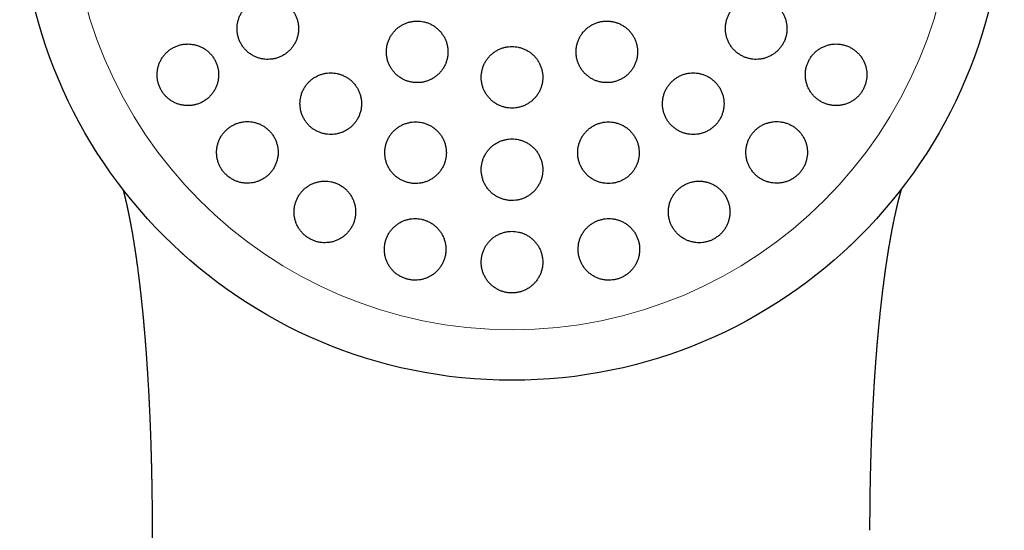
# Model space of a CAD drawing. Header units: millimetres. Extents: x 8 to 727, y 12 to 719.
# Tile 59 of 73: x 390 to 422, y 682 to 699. Entities that reach past the tile are written whole.
import ezdxf

# ---------------------------------------------------------------- set-up
doc = ezdxf.new("R2010")
doc.units = ezdxf.units.MM

msp = doc.modelspace()

# ---------------------------------------------------------------- linework, layer by layer
at = {"color": 7, "linetype": 'Continuous', "lineweight": 30}
for p, q in [((416.717, 691.537), (416.712, 691.532)), ((394.069, 682.33), (393.837, 549.458))]:
    msp.add_line(p, q, dxfattribs=at)
msp.add_circle((405.764, 703.199), 16, dxfattribs=at)
at = {"color": 252, "linetype": 'Continuous', "lineweight": 0}
msp.add_arc((405.764, 703.199), 14.361, 90, 0, dxfattribs=at)
at = {"color": 7, "linetype": 'Continuous', "lineweight": 30}
for points, knots in [([(397.828, 699.617), (397.79, 699.615), (397.715, 699.613), (397.603, 699.593), (397.494, 699.562), (397.39, 699.518), (397.291, 699.463), (397.199, 699.397), (397.115, 699.321), (397.04, 699.236), (396.975, 699.143), (396.921, 699.043), (396.879, 698.938), (396.848, 698.829), (396.831, 698.717), (396.826, 698.604), (396.833, 698.491), (396.854, 698.38), (396.887, 698.273), (396.931, 698.169), (396.987, 698.072), (397.053, 697.981), (397.128, 697.899), (397.213, 697.826), (397.305, 697.762), (397.403, 697.709), (397.507, 697.667), (397.615, 697.638), (397.726, 697.62), (397.838, 697.615), (397.95, 697.622), (398.061, 697.642), (398.169, 697.674), (398.272, 697.719), (398.371, 697.774), (398.462, 697.841), (398.546, 697.918), (398.62, 698.003), (398.684, 698.097), (398.738, 698.197), (398.779, 698.302), (398.809, 698.412), (398.825, 698.524), (398.83, 698.637), (398.821, 698.749), (398.8, 698.86), (398.766, 698.968), (398.721, 699.07), (398.665, 699.167), (398.598, 699.258), (398.522, 699.339), (398.437, 699.412), (398.345, 699.475), (398.246, 699.527), (398.142, 699.568), (398.036, 699.597), (397.931, 699.614), (397.862, 699.616), (397.828, 699.617)], [0, 0, 0, 0, 0.0180269, 0.0361116, 0.0541389, 0.0721641, 0.0902466, 0.1082718, 0.1263281, 0.1444421, 0.1624981, 0.1805215, 0.1986027, 0.2166255, 0.2345518, 0.2525358, 0.2704616, 0.2882701, 0.3061359, 0.3239442, 0.3416668, 0.3594461, 0.3771688, 0.3948743, 0.412636, 0.430342, 0.4481059, 0.4659261, 0.4836906, 0.501563, 0.5194919, 0.5373648, 0.555349, 0.5733902, 0.5913746, 0.6094252, 0.6275333, 0.6455836, 0.6636251, 0.6817244, 0.6997654, 0.717726, 0.7357443, 0.7537043, 0.7715482, 0.7894496, 0.8072931, 0.8250367, 0.8428371, 0.8605807, 0.8782837, 0.8960431, 0.9137465, 0.9314855, 0.9492806, 0.9670201, 0.98351, 1, 1, 1, 1]), ([(413.7, 699.617), (413.662, 699.615), (413.588, 699.613), (413.477, 699.593), (413.368, 699.562), (413.264, 699.519), (413.166, 699.464), (413.074, 699.399), (412.99, 699.324), (412.915, 699.24), (412.85, 699.148), (412.796, 699.05), (412.754, 698.946), (412.723, 698.839), (412.704, 698.728), (412.698, 698.617), (412.704, 698.505), (412.723, 698.395), (412.754, 698.287), (412.796, 698.183), (412.85, 698.085), (412.915, 697.993), (412.99, 697.909), (413.074, 697.834), (413.166, 697.769), (413.265, 697.714), (413.37, 697.671), (413.479, 697.639), (413.591, 697.62), (413.704, 697.615), (413.817, 697.622), (413.929, 697.641), (414.037, 697.673), (414.142, 697.717), (414.24, 697.773), (414.332, 697.839), (414.415, 697.915), (414.489, 697.999), (414.553, 698.092), (414.607, 698.19), (414.649, 698.294), (414.679, 698.402), (414.696, 698.512), (414.702, 698.624), (414.695, 698.735), (414.675, 698.846), (414.644, 698.953), (414.6, 699.056), (414.545, 699.154), (414.48, 699.246), (414.404, 699.329), (414.32, 699.404), (414.228, 699.469), (414.128, 699.523), (414.023, 699.565), (413.916, 699.595), (413.808, 699.613), (413.736, 699.616), (413.7, 699.617)], [0, 0, 0, 0, 0.01788, 0.035817, 0.053696, 0.071581, 0.089522, 0.107406, 0.125206, 0.143064, 0.160864, 0.178583, 0.196358, 0.214078, 0.231786, 0.24955, 0.267258, 0.28503, 0.302857, 0.320628, 0.338509, 0.356447, 0.374328, 0.392319, 0.410367, 0.428358, 0.44641, 0.46452, 0.482572, 0.50061, 0.518706, 0.536744, 0.554697, 0.572707, 0.59066, 0.608495, 0.626388, 0.644223, 0.661961, 0.679755, 0.697493, 0.715195, 0.732954, 0.750656, 0.768401, 0.786201, 0.803946, 0.82179, 0.839691, 0.857536, 0.875497, 0.893514, 0.911474, 0.929516, 0.947614, 0.965655, 0.982828, 1, 1, 1, 1]), ([(402.682, 698.861), (402.644, 698.859), (402.569, 698.857), (402.458, 698.837), (402.35, 698.806), (402.246, 698.763), (402.148, 698.708), (402.056, 698.643), (401.972, 698.568), (401.897, 698.484), (401.832, 698.392), (401.778, 698.293), (401.735, 698.188), (401.704, 698.08), (401.686, 697.968), (401.68, 697.855), (401.687, 697.743), (401.706, 697.631), (401.738, 697.523), (401.782, 697.419), (401.838, 697.321), (401.904, 697.229), (401.979, 697.146), (402.064, 697.072), (402.156, 697.007), (402.255, 696.954), (402.359, 696.912), (402.468, 696.882), (402.578, 696.864), (402.691, 696.859), (402.803, 696.866), (402.913, 696.885), (403.021, 696.918), (403.124, 696.961), (403.222, 697.017), (403.313, 697.083), (403.397, 697.158), (403.471, 697.243), (403.535, 697.336), (403.589, 697.435), (403.631, 697.54), (403.661, 697.649), (403.679, 697.76), (403.684, 697.873), (403.676, 697.986), (403.656, 698.097), (403.623, 698.205), (403.578, 698.309), (403.522, 698.406), (403.456, 698.497), (403.379, 698.58), (403.294, 698.654), (403.201, 698.718), (403.102, 698.77), (402.998, 698.812), (402.892, 698.84), (402.786, 698.857), (402.717, 698.86), (402.682, 698.861)], [0, 0, 0, 0, 0.017879, 0.035814, 0.053693, 0.07157, 0.089503, 0.10738, 0.125295, 0.143266, 0.161181, 0.179132, 0.197141, 0.215092, 0.233049, 0.251063, 0.269019, 0.286947, 0.304931, 0.322859, 0.340735, 0.35867, 0.376546, 0.394374, 0.412258, 0.430086, 0.447886, 0.465744, 0.483545, 0.501353, 0.519218, 0.537026, 0.554873, 0.572776, 0.590623, 0.608522, 0.626478, 0.644377, 0.66232, 0.68032, 0.698263, 0.716222, 0.734238, 0.752197, 0.770136, 0.788133, 0.806073, 0.823966, 0.841917, 0.85981, 0.877652, 0.89555, 0.913391, 0.931197, 0.94906, 0.966866, 0.983433, 1, 1, 1, 1]), ([(408.846, 698.861), (408.808, 698.859), (408.734, 698.857), (408.623, 698.837), (408.515, 698.807), (408.411, 698.763), (408.313, 698.709), (408.221, 698.644), (408.137, 698.569), (408.062, 698.486), (407.997, 698.394), (407.943, 698.296), (407.9, 698.192), (407.869, 698.084), (407.85, 697.973), (407.844, 697.861), (407.85, 697.749), (407.869, 697.638), (407.9, 697.53), (407.943, 697.425), (407.998, 697.327), (408.063, 697.235), (408.138, 697.151), (408.223, 697.076), (408.315, 697.01), (408.414, 696.956), (408.519, 696.913), (408.628, 696.883), (408.739, 696.864), (408.852, 696.859), (408.964, 696.866), (409.075, 696.885), (409.183, 696.917), (409.287, 696.961), (409.385, 697.016), (409.476, 697.082), (409.559, 697.157), (409.633, 697.241), (409.698, 697.333), (409.751, 697.432), (409.794, 697.536), (409.824, 697.644), (409.842, 697.755), (409.848, 697.867), (409.841, 697.979), (409.821, 698.09), (409.789, 698.198), (409.745, 698.302), (409.69, 698.4), (409.624, 698.492), (409.548, 698.576), (409.463, 698.65), (409.37, 698.715), (409.27, 698.768), (409.166, 698.81), (409.059, 698.84), (408.952, 698.857), (408.881, 698.859), (408.846, 698.861)], [0, 0, 0, 0, 0.017812, 0.035682, 0.053494, 0.071307, 0.089177, 0.106991, 0.12479, 0.142646, 0.160446, 0.17826, 0.19613, 0.213944, 0.231801, 0.249714, 0.26757, 0.285479, 0.303445, 0.321354, 0.339303, 0.357308, 0.375257, 0.393215, 0.41123, 0.429187, 0.44712, 0.465109, 0.483041, 0.500925, 0.518865, 0.536748, 0.554581, 0.57247, 0.590302, 0.608105, 0.625963, 0.643766, 0.661571, 0.679433, 0.697239, 0.71508, 0.732978, 0.750819, 0.768712, 0.786662, 0.804555, 0.822494, 0.84049, 0.858429, 0.876388, 0.894404, 0.912363, 0.930306, 0.948307, 0.96625, 0.983125, 1, 1, 1, 1]), ([(395.23, 698.117), (395.192, 698.115), (395.116, 698.113), (395.004, 698.093), (394.895, 698.061), (394.79, 698.017), (394.691, 697.962), (394.599, 697.895), (394.514, 697.818), (394.439, 697.733), (394.374, 697.639), (394.321, 697.538), (394.279, 697.432), (394.249, 697.322), (394.232, 697.21), (394.228, 697.096), (394.236, 696.984), (394.258, 696.873), (394.291, 696.766), (394.336, 696.663), (394.392, 696.566), (394.459, 696.477), (394.535, 696.395), (394.619, 696.322), (394.711, 696.26), (394.809, 696.207), (394.912, 696.166), (395.02, 696.137), (395.13, 696.12), (395.242, 696.115), (395.354, 696.122), (395.464, 696.142), (395.572, 696.175), (395.676, 696.22), (395.775, 696.276), (395.866, 696.343), (395.95, 696.42), (396.025, 696.506), (396.089, 696.601), (396.142, 696.702), (396.183, 696.808), (396.212, 696.918), (396.228, 697.031), (396.231, 697.144), (396.222, 697.257), (396.2, 697.367), (396.166, 697.475), (396.12, 697.577), (396.063, 697.673), (395.996, 697.762), (395.919, 697.843), (395.835, 697.915), (395.742, 697.978), (395.644, 698.029), (395.54, 698.069), (395.436, 698.097), (395.332, 698.114), (395.264, 698.116), (395.23, 698.117)], [0, 0, 0, 0, 0.0181415, 0.0363413, 0.0544834, 0.0726218, 0.0908177, 0.1089561, 0.1271503, 0.1454026, 0.1635962, 0.1817306, 0.1999236, 0.218057, 0.2360173, 0.2540357, 0.271995, 0.289746, 0.3075544, 0.3253049, 0.3429056, 0.3605626, 0.3781635, 0.3957369, 0.4133661, 0.4309403, 0.4486186, 0.4663526, 0.4840319, 0.501902, 0.5198282, 0.5376991, 0.5557665, 0.5738909, 0.5919585, 0.6101428, 0.628385, 0.6465689, 0.6647358, 0.6829611, 0.701127, 0.7191482, 0.7372277, 0.7552478, 0.7730612, 0.7909322, 0.8087449, 0.8263821, 0.8440759, 0.8617131, 0.8792817, 0.8969061, 0.9144753, 0.9321094, 0.9497991, 0.9674342, 0.983717, 1, 1, 1, 1]), ([(405.764, 698.035), (405.726, 698.034), (405.652, 698.031), (405.541, 698.011), (405.433, 697.981), (405.329, 697.938), (405.231, 697.883), (405.139, 697.818), (405.055, 697.743), (404.981, 697.66), (404.915, 697.568), (404.861, 697.47), (404.818, 697.366), (404.787, 697.258), (404.768, 697.146), (404.762, 697.034), (404.768, 696.921), (404.787, 696.81), (404.819, 696.701), (404.862, 696.597), (404.917, 696.498), (404.983, 696.406), (405.059, 696.323), (405.143, 696.248), (405.236, 696.183), (405.335, 696.129), (405.439, 696.087), (405.548, 696.056), (405.659, 696.038), (405.771, 696.033), (405.883, 696.04), (405.994, 696.059), (406.102, 696.091), (406.205, 696.135), (406.303, 696.19), (406.394, 696.256), (406.477, 696.331), (406.552, 696.415), (406.616, 696.508), (406.67, 696.606), (406.712, 696.711), (406.742, 696.819), (406.76, 696.93), (406.766, 697.043), (406.758, 697.156), (406.739, 697.267), (406.706, 697.375), (406.662, 697.479), (406.606, 697.577), (406.54, 697.669), (406.464, 697.752), (406.378, 697.826), (406.286, 697.89), (406.186, 697.943), (406.081, 697.985), (405.975, 698.014), (405.869, 698.032), (405.799, 698.034), (405.764, 698.035)], [0, 0, 0, 0, 0.017812, 0.035681, 0.053493, 0.071304, 0.089172, 0.106984, 0.124818, 0.14271, 0.160545, 0.178431, 0.196374, 0.21426, 0.232194, 0.250185, 0.268119, 0.286077, 0.304092, 0.32205, 0.339998, 0.358003, 0.37595, 0.393856, 0.41182, 0.429727, 0.44758, 0.465491, 0.483345, 0.501157, 0.519025, 0.536837, 0.554637, 0.572493, 0.590293, 0.608115, 0.625994, 0.643816, 0.661685, 0.679611, 0.697481, 0.715402, 0.733379, 0.7513, 0.769255, 0.787266, 0.80522, 0.823174, 0.841186, 0.859141, 0.877062, 0.895041, 0.912962, 0.930832, 0.948759, 0.966629, 0.983315, 1, 1, 1, 1]), ([(416.298, 698.117), (416.261, 698.115), (416.186, 698.113), (416.075, 698.093), (415.967, 698.062), (415.862, 698.019), (415.763, 697.964), (415.672, 697.899), (415.588, 697.824), (415.513, 697.74), (415.448, 697.648), (415.395, 697.55), (415.352, 697.447), (415.321, 697.34), (415.302, 697.23), (415.296, 697.119), (415.302, 697.008), (415.32, 696.899), (415.35, 696.791), (415.392, 696.688), (415.446, 696.59), (415.51, 696.498), (415.584, 696.413), (415.668, 696.337), (415.76, 696.271), (415.859, 696.216), (415.964, 696.172), (416.073, 696.14), (416.186, 696.121), (416.299, 696.115), (416.413, 696.121), (416.526, 696.141), (416.635, 696.173), (416.74, 696.217), (416.838, 696.273), (416.93, 696.339), (417.013, 696.415), (417.087, 696.499), (417.151, 696.591), (417.204, 696.69), (417.246, 696.793), (417.276, 696.9), (417.294, 697.01), (417.3, 697.121), (417.293, 697.232), (417.274, 697.342), (417.243, 697.449), (417.2, 697.552), (417.146, 697.65), (417.081, 697.742), (417.006, 697.825), (416.922, 697.901), (416.83, 697.966), (416.73, 698.021), (416.625, 698.064), (416.517, 698.094), (416.407, 698.113), (416.334, 698.115), (416.298, 698.117)], [0, 0, 0, 0, 0.017882, 0.03582, 0.053701, 0.07159, 0.089537, 0.107426, 0.125166, 0.142963, 0.160702, 0.178299, 0.195953, 0.21355, 0.231127, 0.24876, 0.266338, 0.284026, 0.301769, 0.319457, 0.337338, 0.355274, 0.373155, 0.39123, 0.409362, 0.427437, 0.445624, 0.463868, 0.482054, 0.500217, 0.518439, 0.536601, 0.554613, 0.572683, 0.590695, 0.608497, 0.626358, 0.64416, 0.661789, 0.679475, 0.697104, 0.714671, 0.732294, 0.749862, 0.767503, 0.785199, 0.80284, 0.820657, 0.838529, 0.856347, 0.874368, 0.892446, 0.910467, 0.928633, 0.946856, 0.965022, 0.982511, 1, 1, 1, 1]), ([(399.873, 697.179), (399.836, 697.177), (399.761, 697.175), (399.649, 697.155), (399.541, 697.124), (399.437, 697.081), (399.338, 697.026), (399.246, 696.96), (399.163, 696.885), (399.088, 696.8), (399.022, 696.708), (398.968, 696.608), (398.925, 696.503), (398.895, 696.394), (398.877, 696.282), (398.871, 696.169), (398.879, 696.056), (398.899, 695.944), (398.932, 695.836), (398.976, 695.732), (399.032, 695.634), (399.099, 695.543), (399.175, 695.46), (399.259, 695.387), (399.352, 695.323), (399.45, 695.27), (399.554, 695.229), (399.662, 695.199), (399.772, 695.182), (399.884, 695.177), (399.996, 695.184), (400.106, 695.204), (400.213, 695.236), (400.317, 695.28), (400.415, 695.335), (400.506, 695.402), (400.589, 695.478), (400.664, 695.563), (400.728, 695.656), (400.782, 695.756), (400.824, 695.861), (400.854, 695.971), (400.871, 696.083), (400.875, 696.196), (400.867, 696.309), (400.846, 696.42), (400.813, 696.528), (400.767, 696.632), (400.711, 696.729), (400.644, 696.82), (400.567, 696.902), (400.482, 696.975), (400.389, 697.038), (400.29, 697.09), (400.186, 697.131), (400.081, 697.159), (399.976, 697.176), (399.908, 697.178), (399.873, 697.179)], [0, 0, 0, 0, 0.017936, 0.035931, 0.053868, 0.0718, 0.08979, 0.107723, 0.125731, 0.143796, 0.161804, 0.17986, 0.197974, 0.21603, 0.234056, 0.252139, 0.270165, 0.288096, 0.306084, 0.324014, 0.341827, 0.359697, 0.377509, 0.395234, 0.413016, 0.43074, 0.448445, 0.466206, 0.483911, 0.501672, 0.519489, 0.53725, 0.555118, 0.573042, 0.59091, 0.608891, 0.626928, 0.644909, 0.662958, 0.681065, 0.699114, 0.717158, 0.735259, 0.753302, 0.771266, 0.789289, 0.807253, 0.825101, 0.843007, 0.860855, 0.878601, 0.896405, 0.914151, 0.931854, 0.949614, 0.967317, 0.983659, 1, 1, 1, 1]), ([(411.654, 697.179), (411.617, 697.177), (411.542, 697.175), (411.432, 697.156), (411.324, 697.125), (411.22, 697.082), (411.122, 697.028), (411.03, 696.963), (410.947, 696.888), (410.872, 696.805), (410.807, 696.714), (410.753, 696.616), (410.709, 696.513), (410.678, 696.405), (410.659, 696.295), (410.652, 696.183), (410.658, 696.071), (410.676, 695.961), (410.707, 695.853), (410.749, 695.748), (410.803, 695.649), (410.868, 695.557), (410.943, 695.472), (411.028, 695.397), (411.12, 695.331), (411.219, 695.276), (411.324, 695.233), (411.433, 695.201), (411.545, 695.182), (411.658, 695.177), (411.771, 695.184), (411.882, 695.203), (411.991, 695.235), (412.094, 695.279), (412.193, 695.333), (412.284, 695.399), (412.367, 695.474), (412.441, 695.558), (412.505, 695.65), (412.559, 695.748), (412.601, 695.851), (412.632, 695.959), (412.65, 696.069), (412.656, 696.181), (412.65, 696.293), (412.631, 696.404), (412.599, 696.512), (412.556, 696.616), (412.501, 696.714), (412.436, 696.806), (412.36, 696.89), (412.275, 696.965), (412.182, 697.03), (412.083, 697.085), (411.977, 697.127), (411.87, 697.157), (411.762, 697.175), (411.69, 697.178), (411.654, 697.179)], [0, 0, 0, 0, 0.01777, 0.035597, 0.053366, 0.071139, 0.088969, 0.106742, 0.12446, 0.142234, 0.159952, 0.177661, 0.195426, 0.213135, 0.230909, 0.248739, 0.266513, 0.284397, 0.302338, 0.320223, 0.338216, 0.356266, 0.37426, 0.392313, 0.410423, 0.428476, 0.446513, 0.464607, 0.482643, 0.500593, 0.518601, 0.53655, 0.554383, 0.572272, 0.590104, 0.607839, 0.625632, 0.643368, 0.66107, 0.678829, 0.696532, 0.714278, 0.732081, 0.749828, 0.767676, 0.78558, 0.803428, 0.821391, 0.839411, 0.857375, 0.875417, 0.893517, 0.911559, 0.929609, 0.947717, 0.965766, 0.982883, 1, 1, 1, 1]), ([(397.163, 695.597), (397.125, 695.596), (397.049, 695.594), (396.938, 695.574), (396.829, 695.542), (396.725, 695.499), (396.626, 695.444), (396.534, 695.378), (396.45, 695.302), (396.375, 695.217), (396.31, 695.123), (396.255, 695.023), (396.213, 694.917), (396.183, 694.807), (396.165, 694.694), (396.161, 694.58), (396.169, 694.467), (396.19, 694.356), (396.224, 694.247), (396.269, 694.144), (396.326, 694.047), (396.393, 693.957), (396.469, 693.875), (396.554, 693.802), (396.646, 693.739), (396.744, 693.687), (396.848, 693.646), (396.955, 693.617), (397.065, 693.6), (397.176, 693.596), (397.287, 693.603), (397.397, 693.623), (397.504, 693.656), (397.608, 693.7), (397.706, 693.755), (397.797, 693.822), (397.881, 693.898), (397.955, 693.984), (398.02, 694.078), (398.073, 694.179), (398.115, 694.285), (398.144, 694.395), (398.161, 694.508), (398.165, 694.622), (398.155, 694.735), (398.133, 694.847), (398.099, 694.954), (398.053, 695.057), (397.996, 695.154), (397.928, 695.244), (397.851, 695.325), (397.766, 695.397), (397.674, 695.46), (397.575, 695.511), (397.471, 695.551), (397.367, 695.578), (397.264, 695.594), (397.196, 695.596), (397.163, 695.597)], [0, 0, 0, 0, 0.018029, 0.036116, 0.054146, 0.072168, 0.090248, 0.108271, 0.126414, 0.144615, 0.162757, 0.180951, 0.199202, 0.217395, 0.235498, 0.25366, 0.271763, 0.289677, 0.307648, 0.325561, 0.343271, 0.361038, 0.378747, 0.39633, 0.413969, 0.431552, 0.449138, 0.46678, 0.484367, 0.502082, 0.519854, 0.53757, 0.555487, 0.57346, 0.591377, 0.609479, 0.627639, 0.645742, 0.663935, 0.682186, 0.700378, 0.718523, 0.736725, 0.754868, 0.772846, 0.790882, 0.808858, 0.826626, 0.844452, 0.86222, 0.879831, 0.897499, 0.91511, 0.932681, 0.950309, 0.967881, 0.983941, 1, 1, 1, 1]), ([(402.63, 695.587), (402.592, 695.586), (402.517, 695.584), (402.406, 695.564), (402.298, 695.533), (402.195, 695.49), (402.097, 695.436), (402.005, 695.371), (401.921, 695.296), (401.846, 695.212), (401.781, 695.12), (401.727, 695.022), (401.683, 694.917), (401.652, 694.808), (401.634, 694.697), (401.628, 694.583), (401.634, 694.47), (401.654, 694.358), (401.686, 694.25), (401.73, 694.145), (401.786, 694.047), (401.852, 693.955), (401.928, 693.871), (402.013, 693.797), (402.106, 693.733), (402.205, 693.68), (402.309, 693.638), (402.417, 693.608), (402.528, 693.59), (402.639, 693.585), (402.751, 693.593), (402.861, 693.612), (402.968, 693.644), (403.071, 693.688), (403.169, 693.743), (403.26, 693.808), (403.343, 693.884), (403.418, 693.968), (403.482, 694.061), (403.536, 694.16), (403.578, 694.265), (403.609, 694.374), (403.626, 694.486), (403.632, 694.599), (403.624, 694.712), (403.603, 694.824), (403.571, 694.932), (403.526, 695.036), (403.469, 695.134), (403.402, 695.226), (403.325, 695.308), (403.24, 695.382), (403.147, 695.446), (403.048, 695.498), (402.943, 695.539), (402.838, 695.567), (402.733, 695.584), (402.664, 695.586), (402.63, 695.587)], [0, 0, 0, 0, 0.01782, 0.035697, 0.053517, 0.071333, 0.089205, 0.107022, 0.124921, 0.142876, 0.160776, 0.17878, 0.196842, 0.214846, 0.232901, 0.251015, 0.26907, 0.287099, 0.305186, 0.323214, 0.34115, 0.359143, 0.377079, 0.394896, 0.412771, 0.430589, 0.448316, 0.4661, 0.483828, 0.501532, 0.519292, 0.536996, 0.554753, 0.572566, 0.590323, 0.608186, 0.626105, 0.643968, 0.661944, 0.679977, 0.697953, 0.716001, 0.734106, 0.752154, 0.770199, 0.788302, 0.806347, 0.824316, 0.842343, 0.860312, 0.878166, 0.896077, 0.91393, 0.93168, 0.949487, 0.967237, 0.983618, 1, 1, 1, 1]), ([(408.898, 695.587), (408.861, 695.586), (408.786, 695.584), (408.676, 695.564), (408.568, 695.534), (408.465, 695.491), (408.367, 695.437), (408.275, 695.373), (408.192, 695.298), (408.117, 695.215), (408.052, 695.124), (407.997, 695.027), (407.954, 694.923), (407.922, 694.816), (407.903, 694.705), (407.896, 694.593), (407.902, 694.481), (407.92, 694.369), (407.951, 694.261), (407.994, 694.156), (408.048, 694.057), (408.114, 693.964), (408.189, 693.879), (408.274, 693.804), (408.366, 693.738), (408.465, 693.683), (408.57, 693.64), (408.679, 693.61), (408.791, 693.591), (408.903, 693.585), (409.016, 693.592), (409.127, 693.612), (409.234, 693.644), (409.338, 693.687), (409.435, 693.742), (409.526, 693.807), (409.609, 693.882), (409.684, 693.965), (409.748, 694.057), (409.802, 694.155), (409.845, 694.258), (409.875, 694.366), (409.894, 694.477), (409.9, 694.589), (409.893, 694.702), (409.874, 694.813), (409.843, 694.921), (409.799, 695.026), (409.744, 695.124), (409.678, 695.217), (409.602, 695.301), (409.517, 695.376), (409.424, 695.441), (409.324, 695.494), (409.219, 695.537), (409.112, 695.566), (409.004, 695.584), (408.933, 695.586), (408.898, 695.587)], [0, 0, 0, 0, 0.017712, 0.035479, 0.053191, 0.070903, 0.088671, 0.106383, 0.124093, 0.141859, 0.15957, 0.177347, 0.19518, 0.212958, 0.230846, 0.248791, 0.26668, 0.284676, 0.30273, 0.320727, 0.33878, 0.356892, 0.374946, 0.39298, 0.411073, 0.429106, 0.447052, 0.465056, 0.483002, 0.50083, 0.518715, 0.536543, 0.554276, 0.572066, 0.589799, 0.607502, 0.625261, 0.642964, 0.660714, 0.678519, 0.696269, 0.714121, 0.732029, 0.749881, 0.767848, 0.785872, 0.803839, 0.821883, 0.839985, 0.858029, 0.876077, 0.894184, 0.912232, 0.930211, 0.948247, 0.966225, 0.983112, 1, 1, 1, 1]), ([(414.365, 695.597), (414.328, 695.596), (414.253, 695.594), (414.143, 695.574), (414.035, 695.544), (413.932, 695.501), (413.833, 695.447), (413.742, 695.382), (413.658, 695.308), (413.583, 695.225), (413.518, 695.134), (413.464, 695.037), (413.421, 694.934), (413.39, 694.828), (413.37, 694.718), (413.363, 694.607), (413.368, 694.496), (413.386, 694.385), (413.415, 694.277), (413.457, 694.173), (413.511, 694.074), (413.575, 693.981), (413.649, 693.896), (413.733, 693.819), (413.826, 693.753), (413.925, 693.697), (414.03, 693.653), (414.14, 693.621), (414.252, 693.602), (414.366, 693.595), (414.48, 693.602), (414.591, 693.621), (414.7, 693.653), (414.804, 693.697), (414.903, 693.752), (414.994, 693.817), (415.077, 693.892), (415.151, 693.976), (415.215, 694.067), (415.269, 694.165), (415.311, 694.268), (415.342, 694.374), (415.36, 694.484), (415.367, 694.595), (415.361, 694.707), (415.343, 694.817), (415.312, 694.925), (415.269, 695.028), (415.215, 695.127), (415.15, 695.22), (415.075, 695.304), (414.991, 695.38), (414.898, 695.446), (414.798, 695.501), (414.693, 695.544), (414.584, 695.575), (414.474, 695.594), (414.401, 695.596), (414.365, 695.597)], [0, 0, 0, 0, 0.01773, 0.035516, 0.053246, 0.070982, 0.088776, 0.106511, 0.124132, 0.141809, 0.15943, 0.177, 0.194625, 0.212195, 0.229847, 0.247554, 0.265207, 0.283039, 0.300926, 0.318759, 0.336792, 0.354883, 0.372917, 0.391089, 0.409318, 0.427489, 0.44567, 0.46391, 0.48209, 0.500146, 0.518261, 0.536316, 0.554168, 0.572078, 0.58993, 0.607592, 0.625311, 0.642973, 0.660542, 0.678168, 0.695738, 0.71335, 0.731017, 0.74863, 0.766399, 0.784225, 0.801995, 0.81997, 0.838002, 0.855978, 0.874119, 0.892318, 0.910459, 0.928653, 0.946905, 0.965097, 0.982549, 1, 1, 1, 1]), ([(405.764, 695.035), (405.727, 695.034), (405.652, 695.031), (405.541, 695.012), (405.434, 694.981), (405.33, 694.938), (405.232, 694.884), (405.141, 694.82), (405.057, 694.745), (404.982, 694.662), (404.917, 694.571), (404.863, 694.473), (404.819, 694.369), (404.787, 694.261), (404.768, 694.15), (404.762, 694.037), (404.768, 693.924), (404.787, 693.812), (404.818, 693.703), (404.862, 693.598), (404.917, 693.499), (404.983, 693.407), (405.059, 693.323), (405.144, 693.248), (405.236, 693.183), (405.335, 693.129), (405.44, 693.087), (405.548, 693.056), (405.659, 693.038), (405.772, 693.033), (405.883, 693.04), (405.994, 693.059), (406.101, 693.091), (406.204, 693.135), (406.302, 693.189), (406.392, 693.254), (406.475, 693.329), (406.55, 693.413), (406.614, 693.505), (406.668, 693.603), (406.711, 693.707), (406.742, 693.816), (406.76, 693.927), (406.766, 694.04), (406.759, 694.153), (406.739, 694.264), (406.707, 694.373), (406.663, 694.478), (406.607, 694.576), (406.54, 694.668), (406.464, 694.752), (406.378, 694.826), (406.285, 694.891), (406.186, 694.944), (406.081, 694.985), (405.974, 695.014), (405.868, 695.032), (405.799, 695.034), (405.764, 695.035)], [0, 0, 0, 0, 0.017731, 0.035519, 0.053251, 0.070979, 0.088765, 0.106494, 0.124275, 0.142112, 0.159894, 0.177788, 0.195738, 0.213632, 0.231632, 0.24969, 0.26769, 0.285745, 0.303857, 0.321912, 0.339944, 0.358033, 0.376065, 0.394006, 0.412005, 0.429945, 0.447768, 0.465649, 0.483471, 0.501202, 0.518989, 0.536719, 0.554423, 0.572182, 0.589886, 0.607639, 0.625447, 0.643201, 0.661058, 0.678971, 0.696829, 0.7148, 0.732829, 0.7508, 0.768846, 0.786949, 0.804995, 0.823042, 0.841147, 0.859194, 0.877168, 0.8952, 0.913173, 0.931033, 0.948949, 0.966808, 0.983404, 1, 1, 1, 1]), ([(399.682, 693.664), (399.644, 693.663), (399.569, 693.661), (399.458, 693.641), (399.35, 693.61), (399.246, 693.567), (399.148, 693.512), (399.056, 693.447), (398.972, 693.372), (398.897, 693.288), (398.832, 693.195), (398.777, 693.096), (398.734, 692.99), (398.703, 692.881), (398.685, 692.768), (398.68, 692.654), (398.687, 692.54), (398.708, 692.428), (398.741, 692.319), (398.786, 692.215), (398.843, 692.117), (398.91, 692.026), (398.986, 691.943), (399.071, 691.87), (399.164, 691.807), (399.263, 691.754), (399.366, 691.713), (399.474, 691.684), (399.584, 691.667), (399.695, 691.663), (399.806, 691.67), (399.915, 691.69), (400.022, 691.722), (400.125, 691.766), (400.222, 691.821), (400.313, 691.886), (400.397, 691.962), (400.471, 692.047), (400.536, 692.14), (400.59, 692.24), (400.632, 692.345), (400.662, 692.455), (400.679, 692.568), (400.684, 692.682), (400.675, 692.796), (400.654, 692.908), (400.62, 693.016), (400.574, 693.12), (400.517, 693.218), (400.45, 693.309), (400.372, 693.391), (400.287, 693.463), (400.194, 693.526), (400.095, 693.577), (399.991, 693.618), (399.886, 693.645), (399.783, 693.661), (399.716, 693.663), (399.682, 693.664)], [0, 0, 0, 0, 0.017877, 0.035812, 0.053691, 0.071561, 0.089487, 0.107358, 0.125378, 0.143454, 0.161475, 0.17964, 0.197863, 0.216028, 0.234213, 0.252457, 0.270641, 0.28871, 0.306838, 0.324906, 0.342774, 0.3607, 0.378567, 0.39624, 0.413971, 0.431644, 0.449216, 0.466844, 0.484416, 0.50202, 0.51968, 0.537286, 0.555041, 0.572852, 0.590608, 0.608569, 0.626586, 0.644547, 0.662679, 0.680869, 0.699001, 0.717196, 0.735448, 0.753642, 0.771759, 0.789934, 0.808049, 0.825982, 0.843973, 0.861906, 0.879633, 0.897418, 0.915145, 0.932736, 0.950384, 0.967976, 0.983988, 1, 1, 1, 1]), ([(411.846, 693.664), (411.809, 693.663), (411.734, 693.661), (411.625, 693.642), (411.517, 693.611), (411.414, 693.569), (411.316, 693.515), (411.225, 693.451), (411.141, 693.377), (411.067, 693.295), (411.002, 693.204), (410.947, 693.108), (410.903, 693.005), (410.871, 692.899), (410.851, 692.789), (410.844, 692.677), (410.848, 692.565), (410.866, 692.454), (410.896, 692.345), (410.938, 692.24), (410.991, 692.141), (411.056, 692.047), (411.131, 691.962), (411.216, 691.885), (411.308, 691.819), (411.408, 691.763), (411.513, 691.719), (411.623, 691.688), (411.735, 691.668), (411.848, 691.662), (411.961, 691.669), (412.072, 691.688), (412.18, 691.72), (412.284, 691.763), (412.381, 691.818), (412.472, 691.883), (412.555, 691.957), (412.629, 692.04), (412.694, 692.131), (412.747, 692.228), (412.79, 692.33), (412.822, 692.437), (412.841, 692.547), (412.848, 692.659), (412.842, 692.771), (412.824, 692.882), (412.793, 692.99), (412.751, 693.095), (412.696, 693.194), (412.631, 693.287), (412.555, 693.372), (412.47, 693.448), (412.377, 693.514), (412.277, 693.569), (412.171, 693.612), (412.063, 693.642), (411.954, 693.661), (411.882, 693.663), (411.846, 693.664)], [0, 0, 0, 0, 0.01762, 0.035295, 0.052914, 0.070537, 0.088216, 0.105839, 0.123408, 0.141033, 0.158603, 0.176225, 0.193903, 0.211527, 0.229312, 0.247154, 0.26494, 0.282931, 0.300978, 0.318969, 0.337119, 0.355326, 0.373476, 0.391668, 0.409918, 0.428108, 0.446203, 0.464356, 0.482449, 0.50035, 0.518309, 0.536209, 0.553908, 0.571664, 0.589363, 0.606942, 0.624577, 0.642157, 0.659747, 0.677394, 0.694985, 0.712712, 0.730494, 0.748221, 0.76615, 0.784135, 0.802065, 0.820176, 0.838345, 0.856457, 0.874651, 0.892903, 0.911096, 0.929233, 0.947428, 0.965564, 0.982782, 1, 1, 1, 1]), ([(393.119, 693.396), (393.12, 693.393), (393.122, 693.387), (393.124, 693.378), (393.126, 693.37), (393.128, 693.363), (393.131, 693.354), (393.133, 693.346), (393.135, 693.337), (393.137, 693.328), (393.14, 693.317), (393.143, 693.305), (393.147, 693.293), (393.149, 693.282), (393.152, 693.272), (393.155, 693.261), (393.157, 693.25), (393.16, 693.241), (393.162, 693.234), (393.164, 693.225), (393.166, 693.215), (393.169, 693.205), (393.171, 693.195), (393.174, 693.185), (393.176, 693.176), (393.178, 693.166), (393.181, 693.155), (393.184, 693.144), (393.186, 693.133), (393.189, 693.121), (393.193, 693.105), (393.197, 693.09), (393.2, 693.075), (393.204, 693.061), (393.207, 693.045), (393.211, 693.03), (393.213, 693.019), (393.215, 693.011), (393.218, 693.002), (393.22, 692.991), (393.223, 692.979), (393.225, 692.969), (393.227, 692.961), (393.229, 692.953), (393.232, 692.939), (393.236, 692.921), (393.241, 692.901), (393.245, 692.88), (393.25, 692.859), (393.254, 692.838), (393.259, 692.817), (393.264, 692.795), (393.268, 692.776), (393.271, 692.761), (393.274, 692.746), (393.278, 692.73), (393.281, 692.716), (393.283, 692.703), (393.286, 692.689), (393.29, 692.673), (393.293, 692.658), (393.295, 692.645), (393.298, 692.634), (393.301, 692.62), (393.304, 692.605), (393.307, 692.588), (393.311, 692.57), (393.315, 692.549), (393.32, 692.527), (393.324, 692.505), (393.328, 692.483), (393.333, 692.461), (393.337, 692.437), (393.342, 692.411), (393.346, 692.39), (393.351, 692.366), (393.358, 692.332), (393.362, 692.308), (393.368, 692.278), (393.373, 692.252), (393.377, 692.228), (393.381, 692.206), (393.385, 692.183), (393.39, 692.16), (393.394, 692.137), (393.398, 692.115), (393.403, 692.084), (393.41, 692.047), (393.418, 692.003), (393.425, 691.96), (393.432, 691.917), (393.44, 691.873), (393.447, 691.828), (393.455, 691.784), (393.462, 691.743), (393.468, 691.702), (393.475, 691.661), (393.481, 691.623), (393.487, 691.585), (393.492, 691.551), (393.498, 691.516), (393.503, 691.483), (393.507, 691.453), (393.511, 691.426), (393.516, 691.399), (393.521, 691.366), (393.526, 691.331), (393.531, 691.297), (393.536, 691.265), (393.542, 691.22), (393.55, 691.163), (393.56, 691.092), (393.57, 691.024), (393.579, 690.955), (393.589, 690.885), (393.599, 690.812), (393.609, 690.736), (393.617, 690.674), (393.623, 690.623), (393.628, 690.588), (393.632, 690.553), (393.636, 690.522), (393.639, 690.496), (393.642, 690.47), (393.646, 690.441), (393.65, 690.409), (393.654, 690.379), (393.657, 690.348), (393.661, 690.314), (393.665, 690.279), (393.669, 690.245), (393.673, 690.214), (393.676, 690.184), (393.68, 690.153), (393.684, 690.116), (393.689, 690.077), (393.693, 690.04), (393.696, 690.008), (393.7, 689.977), (393.703, 689.947), (393.706, 689.918), (393.709, 689.89), (393.713, 689.859), (393.717, 689.822), (393.721, 689.781), (393.726, 689.74), (393.73, 689.698), (393.734, 689.656), (393.739, 689.614), (393.743, 689.569), (393.748, 689.521), (393.753, 689.475), (393.756, 689.437), (393.76, 689.404), (393.763, 689.371), (393.766, 689.334), (393.77, 689.297), (393.773, 689.262), (393.778, 689.216), (393.783, 689.159), (393.789, 689.092), (393.795, 689.03), (393.8, 688.967), (393.806, 688.903), (393.811, 688.845), (393.816, 688.794), (393.819, 688.749), (393.823, 688.706), (393.826, 688.667), (393.83, 688.629), (393.833, 688.588), (393.837, 688.542), (393.841, 688.487), (393.846, 688.428), (393.851, 688.368), (393.855, 688.313), (393.859, 688.263), (393.863, 688.213), (393.867, 688.159), (393.871, 688.103), (393.875, 688.048), (393.879, 687.996), (393.882, 687.948), (393.885, 687.906), (393.887, 687.871), (393.889, 687.841), (393.892, 687.809), (393.894, 687.772), (393.897, 687.726), (393.901, 687.671), (393.905, 687.611), (393.909, 687.55), (393.913, 687.493), (393.916, 687.441), (393.919, 687.395), (393.921, 687.352), (393.924, 687.313), (393.926, 687.28), (393.928, 687.248), (393.93, 687.213), (393.932, 687.172), (393.935, 687.125), (393.939, 687.063), (393.943, 686.985), (393.948, 686.893), (393.954, 686.797), (393.958, 686.715), (393.961, 686.651), (393.963, 686.609), (393.965, 686.573), (393.967, 686.543), (393.968, 686.516), (393.969, 686.487), (393.971, 686.453), (393.973, 686.411), (393.975, 686.364), (393.978, 686.316), (393.98, 686.268), (393.983, 686.211), (393.986, 686.145), (393.989, 686.072), (393.992, 686.004), (393.994, 685.944), (393.996, 685.893), (393.998, 685.851), (394, 685.812), (394.002, 685.769), (394.004, 685.717), (394.006, 685.652), (394.009, 685.577), (394.012, 685.495), (394.015, 685.412), (394.018, 685.33), (394.021, 685.249), (394.023, 685.167), (394.026, 685.087), (394.028, 685.011), (394.03, 684.942), (394.032, 684.88), (394.034, 684.825), (394.035, 684.781), (394.036, 684.748), (394.037, 684.724), (394.037, 684.699), (394.038, 684.667), (394.039, 684.627), (394.04, 684.578), (394.042, 684.516), (394.044, 684.441), (394.046, 684.352), (394.048, 684.251), (394.051, 684.138), (394.053, 684.012), (394.055, 683.875), (394.058, 683.725), (394.06, 683.563), (394.063, 683.388), (394.065, 683.201), (394.066, 683.002), (394.068, 682.789), (394.069, 682.564), (394.069, 682.409), (394.069, 682.33)], [0, 0, 0, 0, 0.002324, 0.004672, 0.006118, 0.00777, 0.009771, 0.011915, 0.013538, 0.015499, 0.017804, 0.020854, 0.023506, 0.025631, 0.027923, 0.03004, 0.032427, 0.034262, 0.03574, 0.037265, 0.039321, 0.041675, 0.043663, 0.045426, 0.047063, 0.049025, 0.051296, 0.053644, 0.055406, 0.057557, 0.060558, 0.063882, 0.066245, 0.068669, 0.071807, 0.07477, 0.076229, 0.077646, 0.07923, 0.081131, 0.083301, 0.085036, 0.08637, 0.08767, 0.089181, 0.093379, 0.096462, 0.099491, 0.103381, 0.106601, 0.109651, 0.113575, 0.116726, 0.118511, 0.12074, 0.123587, 0.125704, 0.127392, 0.129297, 0.132053, 0.134329, 0.136052, 0.137628, 0.139555, 0.141995, 0.144153, 0.146833, 0.149717, 0.153199, 0.156125, 0.158822, 0.162218, 0.165375, 0.168471, 0.172427, 0.175661, 0.178917, 0.182968, 0.186183, 0.19011, 0.193075, 0.195545, 0.198502, 0.201719, 0.204274, 0.206848, 0.209954, 0.215734, 0.220543, 0.225814, 0.230852, 0.23611, 0.241255, 0.246388, 0.251087, 0.255433, 0.260138, 0.264641, 0.268212, 0.272587, 0.27594, 0.279738, 0.283103, 0.285519, 0.28822, 0.291944, 0.295824, 0.299319, 0.302588, 0.305858, 0.313235, 0.320379, 0.327387, 0.333565, 0.341022, 0.348314, 0.354761, 0.363099, 0.366155, 0.369509, 0.373063, 0.376, 0.378145, 0.380374, 0.383318, 0.386355, 0.389131, 0.391803, 0.39495, 0.398331, 0.401433, 0.404259, 0.406837, 0.409532, 0.412833, 0.416715, 0.419982, 0.422723, 0.42543, 0.428176, 0.430841, 0.433133, 0.435391, 0.439116, 0.442896, 0.446224, 0.449826, 0.453602, 0.457138, 0.460885, 0.465181, 0.469338, 0.47266, 0.474909, 0.47775, 0.481066, 0.484204, 0.48708, 0.489856, 0.495916, 0.50143, 0.506422, 0.511371, 0.516942, 0.522217, 0.525614, 0.529419, 0.533075, 0.53611, 0.538875, 0.542234, 0.546048, 0.549954, 0.555458, 0.560205, 0.564364, 0.568382, 0.572078, 0.576376, 0.580947, 0.585421, 0.589333, 0.59315, 0.596485, 0.599174, 0.601263, 0.603591, 0.606461, 0.609875, 0.614343, 0.619062, 0.623752, 0.62841, 0.632049, 0.635668, 0.639047, 0.641863, 0.644473, 0.646621, 0.649213, 0.652298, 0.655878, 0.659895, 0.666432, 0.673305, 0.680518, 0.688032, 0.691639, 0.694783, 0.697464, 0.699679, 0.701449, 0.703448, 0.706002, 0.709113, 0.712683, 0.716273, 0.719829, 0.723352, 0.72882, 0.734204, 0.739358, 0.743726, 0.74742, 0.750438, 0.752951, 0.75601, 0.759793, 0.764302, 0.770086, 0.77611, 0.782068, 0.787958, 0.793782, 0.799727, 0.805583, 0.811052, 0.816023, 0.820491, 0.824455, 0.827763, 0.829837, 0.831448, 0.833014, 0.835212, 0.83805, 0.841531, 0.845656, 0.851127, 0.857435, 0.864582, 0.872572, 0.88141, 0.891099, 0.901646, 0.913056, 0.925334, 0.938487, 0.952523, 0.967448, 0.983271, 1, 1, 1, 1]), ([(417.398, 682.33), (417.398, 682.409), (417.398, 682.561), (417.399, 682.784), (417.4, 682.994), (417.402, 683.191), (417.404, 683.376), (417.407, 683.548), (417.409, 683.708), (417.412, 683.856), (417.414, 683.992), (417.417, 684.116), (417.42, 684.227), (417.422, 684.327), (417.424, 684.415), (417.426, 684.492), (417.428, 684.558), (417.43, 684.613), (417.431, 684.655), (417.432, 684.687), (417.433, 684.717), (417.434, 684.753), (417.435, 684.803), (417.437, 684.87), (417.44, 684.952), (417.443, 685.043), (417.447, 685.154), (417.451, 685.284), (417.457, 685.433), (417.462, 685.559), (417.466, 685.656), (417.469, 685.718), (417.471, 685.768), (417.473, 685.808), (417.474, 685.839), (417.475, 685.867), (417.477, 685.9), (417.479, 685.942), (417.481, 685.994), (417.484, 686.052), (417.487, 686.114), (417.49, 686.175), (417.493, 686.234), (417.496, 686.292), (417.499, 686.35), (417.502, 686.407), (417.505, 686.462), (417.507, 686.51), (417.509, 686.548), (417.511, 686.579), (417.512, 686.606), (417.514, 686.634), (417.516, 686.669), (417.518, 686.714), (417.522, 686.779), (417.527, 686.859), (417.532, 686.948), (417.537, 687.025), (417.541, 687.089), (417.544, 687.142), (417.547, 687.182), (417.549, 687.211), (417.55, 687.236), (417.553, 687.268), (417.555, 687.312), (417.559, 687.366), (417.563, 687.426), (417.567, 687.483), (417.571, 687.535), (417.574, 687.583), (417.577, 687.629), (417.581, 687.672), (417.584, 687.713), (417.586, 687.749), (417.589, 687.782), (417.591, 687.814), (417.594, 687.85), (417.597, 687.889), (417.6, 687.932), (417.603, 687.977), (417.608, 688.031), (417.613, 688.096), (417.618, 688.166), (417.624, 688.228), (417.628, 688.283), (417.632, 688.336), (417.637, 688.387), (417.642, 688.442), (417.647, 688.503), (417.653, 688.572), (417.66, 688.648), (417.667, 688.727), (417.674, 688.799), (417.679, 688.86), (417.684, 688.909), (417.688, 688.955), (417.693, 688.999), (417.697, 689.043), (417.701, 689.09), (417.706, 689.137), (417.711, 689.182), (417.715, 689.224), (417.719, 689.266), (417.724, 689.309), (417.728, 689.349), (417.732, 689.388), (417.736, 689.429), (417.741, 689.474), (417.746, 689.523), (417.752, 689.57), (417.757, 689.615), (417.761, 689.656), (417.765, 689.692), (417.769, 689.723), (417.772, 689.749), (417.775, 689.776), (417.779, 689.813), (417.784, 689.86), (417.791, 689.916), (417.797, 689.97), (417.803, 690.018), (417.808, 690.059), (417.813, 690.095), (417.817, 690.13), (417.821, 690.161), (417.824, 690.191), (417.828, 690.222), (417.833, 690.259), (417.838, 690.298), (417.843, 690.334), (417.847, 690.366), (417.851, 690.397), (417.855, 690.429), (417.859, 690.463), (417.864, 690.495), (417.869, 690.538), (417.877, 690.591), (417.886, 690.656), (417.894, 690.719), (417.903, 690.782), (417.911, 690.835), (417.918, 690.884), (417.923, 690.923), (417.929, 690.962), (417.935, 691.002), (417.941, 691.044), (417.948, 691.088), (417.955, 691.132), (417.96, 691.168), (417.964, 691.193), (417.967, 691.211), (417.97, 691.231), (417.974, 691.254), (417.977, 691.276), (417.98, 691.296), (417.984, 691.317), (417.988, 691.341), (417.992, 691.366), (417.995, 691.39), (418.001, 691.426), (418.009, 691.476), (418.02, 691.538), (418.029, 691.591), (418.036, 691.632), (418.041, 691.664), (418.047, 691.694), (418.051, 691.719), (418.055, 691.74), (418.058, 691.76), (418.062, 691.78), (418.065, 691.797), (418.068, 691.814), (418.071, 691.833), (418.075, 691.852), (418.078, 691.869), (418.08, 691.884), (418.083, 691.899), (418.088, 691.924), (418.094, 691.957), (418.101, 691.995), (418.107, 692.03), (418.114, 692.065), (418.121, 692.101), (418.127, 692.133), (418.132, 692.158), (418.136, 692.176), (418.139, 692.197), (418.143, 692.217), (418.147, 692.237), (418.151, 692.256), (418.155, 692.277), (418.161, 692.304), (418.168, 692.337), (418.176, 692.376), (418.184, 692.415), (418.192, 692.454), (418.2, 692.492), (418.208, 692.53), (418.216, 692.567), (418.224, 692.602), (418.231, 692.636), (418.238, 692.666), (418.245, 692.699), (418.252, 692.728), (418.259, 692.76), (418.266, 692.789), (418.272, 692.816), (418.277, 692.838), (418.282, 692.857), (418.286, 692.876), (418.291, 692.894), (418.295, 692.912), (418.299, 692.927), (418.302, 692.941), (418.305, 692.952), (418.307, 692.962), (418.31, 692.972), (418.312, 692.981), (418.315, 692.992), (418.317, 693.004), (418.32, 693.013), (418.322, 693.02), (418.323, 693.026), (418.325, 693.034), (418.327, 693.042), (418.329, 693.051), (418.331, 693.059), (418.333, 693.066), (418.335, 693.073), (418.337, 693.081), (418.339, 693.091), (418.342, 693.101), (418.344, 693.109), (418.346, 693.117), (418.348, 693.124), (418.35, 693.132), (418.353, 693.142), (418.356, 693.155), (418.361, 693.173), (418.367, 693.195), (418.373, 693.218), (418.378, 693.236), (418.381, 693.249), (418.383, 693.258), (418.386, 693.267), (418.389, 693.276), (418.391, 693.285), (418.393, 693.291), (418.394, 693.297), (418.397, 693.307), (418.401, 693.32), (418.405, 693.337), (418.41, 693.352), (418.414, 693.367), (418.418, 693.383), (418.423, 693.397), (418.427, 693.412), (418.43, 693.421), (418.431, 693.426)], [0, 0, 0, 0, 0.0161193, 0.0313607, 0.0457329, 0.0592445, 0.0719031, 0.0837161, 0.0946899, 0.1048307, 0.1141442, 0.1226355, 0.1303091, 0.1371694, 0.1432199, 0.148464, 0.1531203, 0.1568872, 0.1597671, 0.1617619, 0.1635802, 0.1660379, 0.1691348, 0.1741802, 0.1799161, 0.1863394, 0.1933394, 0.2032133, 0.2136888, 0.2247599, 0.2298571, 0.2342014, 0.2377862, 0.2406142, 0.2426873, 0.2443136, 0.2466151, 0.2496255, 0.2533427, 0.2576761, 0.2621183, 0.2665885, 0.2707105, 0.2748558, 0.2790242, 0.2832155, 0.2872945, 0.2908554, 0.2934749, 0.2956962, 0.2975202, 0.2993371, 0.3018626, 0.3051105, 0.3090409, 0.3161702, 0.3226521, 0.3284908, 0.3329901, 0.3368849, 0.3401612, 0.3418031, 0.3434178, 0.3457091, 0.3487435, 0.3532795, 0.3578694, 0.3621182, 0.3660275, 0.3695987, 0.3728334, 0.3763002, 0.3793943, 0.3821221, 0.3844848, 0.3868764, 0.3893525, 0.3923709, 0.3956911, 0.3990797, 0.4025398, 0.4084649, 0.4142309, 0.4187373, 0.4228586, 0.4269662, 0.4309453, 0.4349518, 0.4397325, 0.4453091, 0.4513416, 0.4576173, 0.4640985, 0.4685036, 0.4722774, 0.4759521, 0.4795387, 0.4830117, 0.4867698, 0.4908121, 0.494602, 0.4977459, 0.5012919, 0.5049982, 0.5082767, 0.5112425, 0.5146852, 0.5186155, 0.5226205, 0.5268434, 0.5305649, 0.5340063, 0.5373497, 0.5398345, 0.5419865, 0.5440357, 0.5466327, 0.5516886, 0.5561429, 0.5611073, 0.5658171, 0.5687478, 0.5720234, 0.5753395, 0.578105, 0.5804207, 0.5832126, 0.586603, 0.5903959, 0.5936672, 0.5964554, 0.5991028, 0.6021864, 0.6053818, 0.6083635, 0.6111336, 0.6172046, 0.6231365, 0.6297239, 0.6349375, 0.641371, 0.6450426, 0.6492024, 0.652692, 0.6565683, 0.6610576, 0.6651802, 0.6698138, 0.6742472, 0.6761286, 0.6777546, 0.6798483, 0.6823468, 0.6846102, 0.6865407, 0.6886083, 0.6911985, 0.6938998, 0.6964615, 0.6988643, 0.705236, 0.7124356, 0.7190676, 0.7225033, 0.7260142, 0.7297351, 0.732537, 0.7344527, 0.7368449, 0.7392733, 0.7412265, 0.7429656, 0.7451473, 0.7475256, 0.7495394, 0.7510892, 0.7527941, 0.7550052, 0.7600352, 0.764518, 0.7684705, 0.7726151, 0.7773826, 0.7818725, 0.7845001, 0.7866519, 0.7889831, 0.7921758, 0.7943745, 0.7967271, 0.7996642, 0.8023604, 0.807429, 0.8126492, 0.8183067, 0.8231928, 0.8289295, 0.834063, 0.8392824, 0.844884, 0.8491562, 0.854427, 0.8586416, 0.8639397, 0.868156, 0.8734422, 0.8776877, 0.8811917, 0.8842579, 0.8870113, 0.8904913, 0.8935448, 0.8963029, 0.8983016, 0.9004753, 0.9022576, 0.9037205, 0.9053766, 0.9073815, 0.9096608, 0.9114165, 0.9124766, 0.9135915, 0.9148479, 0.9164556, 0.9182917, 0.9197765, 0.9210668, 0.922291, 0.9236663, 0.9256181, 0.9277583, 0.9293466, 0.9306734, 0.9319695, 0.9336458, 0.9357046, 0.9375141, 0.9415501, 0.9467424, 0.9508783, 0.9560746, 0.9579763, 0.9596355, 0.9615893, 0.9641504, 0.9659653, 0.9672767, 0.9684934, 0.969824, 0.9744293, 0.9775765, 0.9814982, 0.9853682, 0.9886421, 0.9928854, 0.9961899, 1, 1, 1, 1]), ([(402.616, 692.449), (402.578, 692.448), (402.504, 692.446), (402.393, 692.426), (402.285, 692.395), (402.182, 692.353), (402.084, 692.299), (401.993, 692.234), (401.909, 692.16), (401.834, 692.077), (401.769, 691.985), (401.714, 691.887), (401.67, 691.782), (401.639, 691.673), (401.62, 691.561), (401.614, 691.448), (401.62, 691.334), (401.64, 691.222), (401.672, 691.112), (401.716, 691.007), (401.772, 690.908), (401.839, 690.816), (401.916, 690.732), (402.001, 690.658), (402.094, 690.594), (402.193, 690.541), (402.297, 690.499), (402.405, 690.47), (402.515, 690.452), (402.627, 690.447), (402.738, 690.455), (402.847, 690.474), (402.954, 690.506), (403.056, 690.549), (403.153, 690.604), (403.244, 690.669), (403.327, 690.744), (403.402, 690.828), (403.466, 690.92), (403.52, 691.019), (403.563, 691.123), (403.594, 691.232), (403.612, 691.345), (403.618, 691.458), (403.61, 691.572), (403.59, 691.684), (403.557, 691.793), (403.511, 691.898), (403.455, 691.997), (403.387, 692.088), (403.31, 692.171), (403.224, 692.245), (403.131, 692.309), (403.031, 692.361), (402.927, 692.402), (402.822, 692.43), (402.718, 692.446), (402.65, 692.448), (402.616, 692.449)], [0, 0, 0, 0, 0.017727, 0.035512, 0.05324, 0.070961, 0.088737, 0.106459, 0.124318, 0.142234, 0.160094, 0.178152, 0.196267, 0.214325, 0.232506, 0.250745, 0.268926, 0.287097, 0.305327, 0.323498, 0.341529, 0.359619, 0.377649, 0.395473, 0.413354, 0.431177, 0.448819, 0.466519, 0.484161, 0.501728, 0.519351, 0.536919, 0.554547, 0.57223, 0.589858, 0.607655, 0.625507, 0.643304, 0.661306, 0.679365, 0.697368, 0.715524, 0.733738, 0.751894, 0.770083, 0.788331, 0.80652, 0.824605, 0.842748, 0.860832, 0.87872, 0.896667, 0.914555, 0.932246, 0.949994, 0.967684, 0.983842, 1, 1, 1, 1]), ([(408.912, 692.449), (408.875, 692.448), (408.801, 692.446), (408.691, 692.426), (408.584, 692.396), (408.481, 692.354), (408.383, 692.3), (408.292, 692.237), (408.209, 692.163), (408.134, 692.081), (408.069, 691.99), (408.014, 691.893), (407.97, 691.791), (407.938, 691.684), (407.918, 691.573), (407.91, 691.461), (407.915, 691.348), (407.933, 691.237), (407.963, 691.127), (408.006, 691.022), (408.06, 690.922), (408.126, 690.828), (408.201, 690.743), (408.286, 690.667), (408.379, 690.601), (408.479, 690.546), (408.584, 690.502), (408.693, 690.471), (408.804, 690.453), (408.917, 690.447), (409.029, 690.454), (409.14, 690.473), (409.247, 690.505), (409.35, 690.548), (409.447, 690.602), (409.538, 690.667), (409.62, 690.741), (409.695, 690.823), (409.759, 690.914), (409.813, 691.012), (409.857, 691.114), (409.888, 691.222), (409.907, 691.333), (409.914, 691.445), (409.908, 691.558), (409.89, 691.669), (409.859, 691.778), (409.815, 691.883), (409.76, 691.983), (409.694, 692.076), (409.618, 692.161), (409.532, 692.236), (409.439, 692.302), (409.339, 692.356), (409.233, 692.398), (409.126, 692.428), (409.018, 692.446), (408.947, 692.448), (408.912, 692.449)], [0, 0, 0, 0, 0.017579, 0.035214, 0.052792, 0.070371, 0.088005, 0.105584, 0.123183, 0.140839, 0.158439, 0.176183, 0.193982, 0.211727, 0.229673, 0.247677, 0.265624, 0.283747, 0.301927, 0.32005, 0.338245, 0.356498, 0.374692, 0.392818, 0.411003, 0.429128, 0.447075, 0.465081, 0.483027, 0.500766, 0.518562, 0.536301, 0.553896, 0.571547, 0.589143, 0.606719, 0.624351, 0.641928, 0.659616, 0.67736, 0.69505, 0.712933, 0.730872, 0.748756, 0.766834, 0.784969, 0.803047, 0.821234, 0.83948, 0.857667, 0.875828, 0.894047, 0.912208, 0.930217, 0.948284, 0.966292, 0.983146, 1, 1, 1, 1]), ([(405.764, 692.035), (405.727, 692.034), (405.652, 692.031), (405.542, 692.012), (405.435, 691.981), (405.332, 691.939), (405.234, 691.885), (405.143, 691.822), (405.06, 691.748), (404.985, 691.665), (404.919, 691.575), (404.865, 691.477), (404.821, 691.373), (404.789, 691.266), (404.769, 691.154), (404.762, 691.041), (404.767, 690.928), (404.786, 690.816), (404.817, 690.706), (404.861, 690.6), (404.916, 690.501), (404.982, 690.408), (405.058, 690.323), (405.144, 690.248), (405.237, 690.183), (405.336, 690.128), (405.441, 690.086), (405.549, 690.056), (405.66, 690.038), (405.772, 690.033), (405.883, 690.04), (405.993, 690.059), (406.1, 690.091), (406.202, 690.134), (406.3, 690.188), (406.39, 690.253), (406.473, 690.327), (406.547, 690.41), (406.612, 690.501), (406.666, 690.599), (406.709, 690.703), (406.741, 690.811), (406.76, 690.923), (406.766, 691.036), (406.759, 691.149), (406.74, 691.261), (406.708, 691.371), (406.664, 691.476), (406.608, 691.575), (406.541, 691.668), (406.464, 691.752), (406.378, 691.826), (406.285, 691.891), (406.185, 691.944), (406.08, 691.986), (405.974, 692.014), (405.868, 692.032), (405.798, 692.034), (405.764, 692.035)], [0, 0, 0, 0, 0.0176183, 0.0352932, 0.0529118, 0.0705259, 0.0881959, 0.1058108, 0.1235163, 0.1412774, 0.1589839, 0.1768868, 0.194846, 0.2127497, 0.230842, 0.2489915, 0.267084, 0.2852749, 0.3035239, 0.3217142, 0.3398662, 0.3580766, 0.3762275, 0.3942183, 0.4122674, 0.4302571, 0.4480377, 0.4658758, 0.4836558, 0.5012721, 0.5189448, 0.5365612, 0.5541298, 0.5717543, 0.5893236, 0.6069792, 0.6246904, 0.6423469, 0.6601859, 0.6780808, 0.6959206, 0.7139618, 0.7320598, 0.7501014, 0.768276, 0.7865085, 0.8046828, 0.8228613, 0.8410982, 0.8592758, 0.8773247, 0.8954321, 0.91348, 0.9313246, 0.9492269, 0.9670708, 0.9835354, 1, 1, 1, 1]), ([(416.767, 691.583), (416.765, 691.581), (416.758, 691.574), (416.748, 691.565), (416.738, 691.555), (416.727, 691.545), (416.719, 691.538), (416.715, 691.534)], [0, 0, 0, 0, 0.109129, 0.293026, 0.502757, 0.738402, 1, 1, 1, 1]), ([(395.14, 691.234), (395.133, 691.24), (395.121, 691.252), (395.102, 691.268), (395.085, 691.283), (395.07, 691.298), (395.055, 691.311), (395.041, 691.324), (395.027, 691.336), (395.016, 691.346), (395.008, 691.354), (395.005, 691.356)], [0, 0, 0, 0, 0.178431, 0.340642, 0.486662, 0.616527, 0.730296, 0.828063, 0.909992, 0.971434, 1, 1, 1, 1])]:
    msp.add_open_spline(points, degree=3, knots=knots, dxfattribs=at)

doc.saveas('drawing.dxf')
